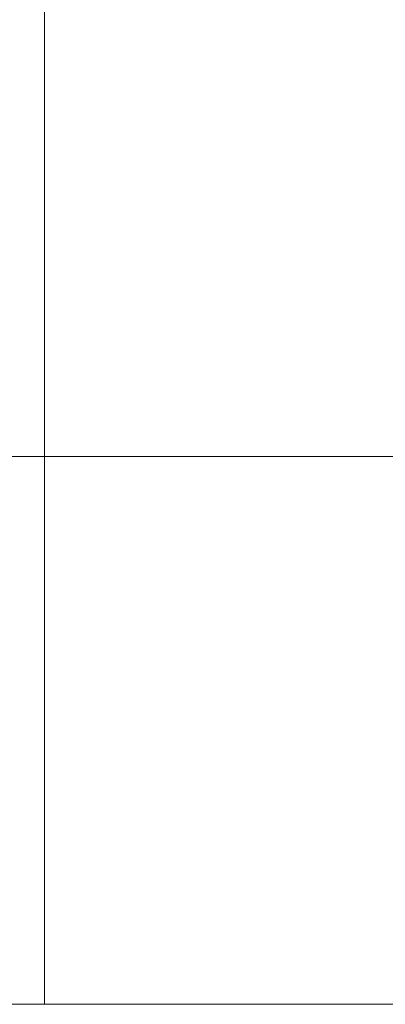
# Model space of a CAD drawing. Header units: millimetres. Extents: x 6089.8 to 6187.4, y 7494.6 to 7588.1.
# Tile 4 of 111: x 6140.1 to 6143.8, y 7500.1 to 7510. Entities that reach past the tile are written whole.
import ezdxf
from ezdxf.lldxf.tags import DXFTag

# ---------------------------------------------------------------- set-up
doc = ezdxf.new("R2010")
doc.units = ezdxf.units.MM
doc.layers.add('1', color=7, linetype='CONTINUOUS', true_color=0xffffff)
tags = doc.linetypes.add('DASHED', pattern=[25.72, 12.86, -12.86]).pattern_tags.tags
tags[6:7] = [DXFTag(74, 4), DXFTag(75, 0), DXFTag(340, '0'), DXFTag(46, 0.0), DXFTag(50, 0.0), DXFTag(44, 0.0), DXFTag(45, 0.0)]
tags[4:5] = [DXFTag(74, 4), DXFTag(75, 0), DXFTag(340, '0'), DXFTag(46, 0.0), DXFTag(50, 0.0), DXFTag(44, 0.0), DXFTag(45, 0.0)]

msp = doc.modelspace()

# ---------------------------------------------------------------- linework, layer by layer
at = {"layer": '1', "color": 251, "linetype": 'DASHED', "lineweight": 5}
for p, q in [((6140.3751, 7500.1042), (6140.3751, 7517.1042)), ((6140.3751, 7500.1042), (6140.3751, 7517.1042)), ((6134.3751, 7505.6042), (6140.3751, 7505.6042)), ((6140.3751, 7505.6042), (6146.3751, 7505.6042)), ((6134.3751, 7500.1042), (6140.3751, 7500.1042)), ((6140.3751, 7500.1042), (6146.3751, 7500.1042))]:
    msp.add_line(p, q, dxfattribs=at)

doc.saveas('drawing.dxf')
